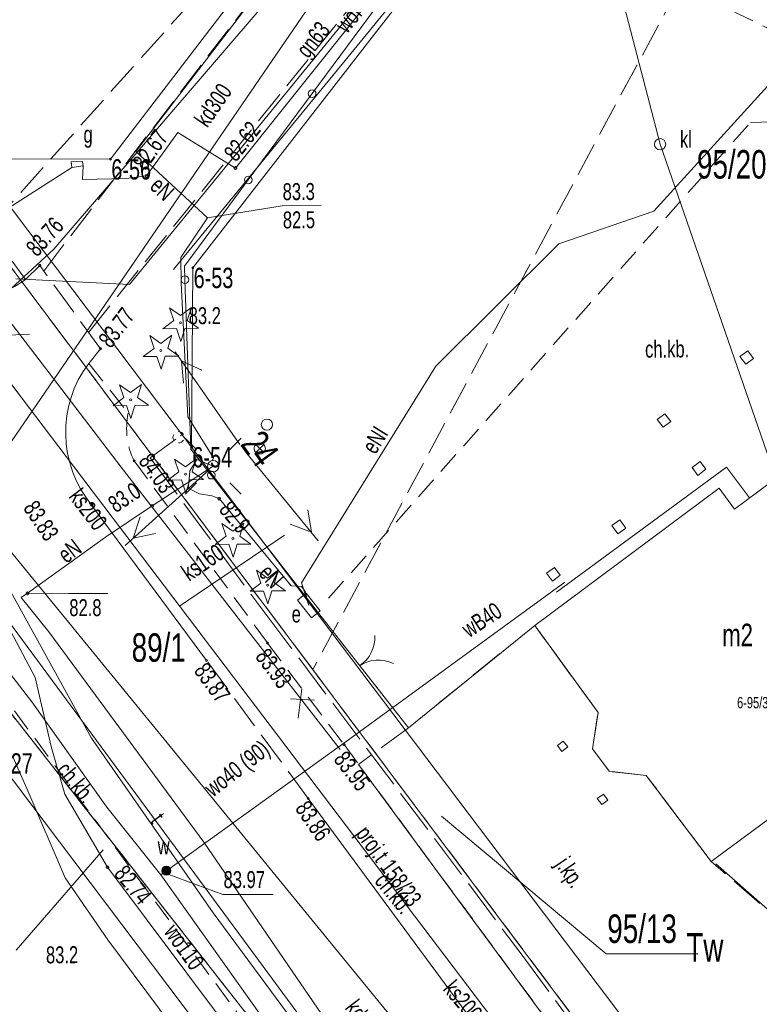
# Model space of a CAD drawing. Header units: metres. Extents: x -1013 to 1493500, y -5789517 to 1032.
# Tile 48 of 66: x -96 to -63, y 85 to 128. Entities that reach past the tile are written whole.
import ezdxf
from ezdxf.xclip import XClip

# ---------------------------------------------------------------- set-up
doc = ezdxf.new("R2010")
doc.units = ezdxf.units.M
doc.header["$MEASUREMENT"] = 0
doc.header["$XCLIPFRAME"] = 0
for name, pattern in [('2_KTCR02', [1.5, 1, -0.5]), ('2_KTJZ01', [2, 1.5, -0.5]), ('4_SUPT_P_01', [2.5, 2, -0.5]), ('4_SUPW_P_01', [2.5, 2, -0.5]), ('GUK', [2, 1.5, -0.5]), ('GUZ', [1, 0.5, -0.5])]:
    doc.linetypes.add(name, pattern=pattern)
doc.layers.add('700-L Mapa 1_100 dwg', color=7, linetype='Continuous')
doc.layers.add('711-L Wymiary opisy', color=7, linetype='Continuous')
for name, color, linetype, lineweight in [('703-L Płaszczyzny podejścia 2D3', 152, 'Continuous', 30), ('711-L Wymiary opisy1', 7, 'Continuous', 13), ('ex_02_DXF_MZ_500_4_07', 9, 'Continuous', 18), ('ex_02_DXF_MZ_500_4_Dzialki7', 9, 'Continuous', 18), ('ex_02_DXF_MZ_500_4_EADTD_T_07', 9, 'Continuous', 18), ('ex_02_DXF_MZ_500_4_EGBB_E_T_07', 9, 'Continuous', 18), ('ex_02_DXF_MZ_500_4_EGBB_L_07', 9, 'Continuous', 18), ('ex_02_DXF_MZ_500_4_EGBE_L_47', 9, 'Continuous', 18), ('ex_02_DXF_MZ_500_4_K1_BDOT_T_57', 9, 'Continuous', 18), ('ex_02_DXF_MZ_500_4_K1_EGIB_T_17', 9, 'Continuous', 18), ('ex_02_DXF_MZ_500_4_Kontury3', 9, 'Continuous', 18), ('ex_02_DXF_MZ_500_4_KTCR_E_T_17', 9, 'Continuous', 18), ('ex_02_DXF_MZ_500_4_KTCR_L_17', 9, 'Continuous', 18), ('ex_02_DXF_MZ_500_4_KTJZ_E_T_07', 9, 'Continuous', 18), ('ex_02_DXF_MZ_500_4_KTJZ_L_07', 9, 'Continuous', 18), ('ex_02_DXF_MZ_500_4_KTKR_L_07', 9, 'Continuous', 18), ('ex_02_DXF_MZ_500_4_KTOK_L_47', 9, 'Continuous', 18), ('ex_02_DXF_MZ_500_4_Numery_dzialek7', 9, 'Continuous', 18), ('ex_02_DXF_MZ_500_4_Numery_konturow3', 9, 'Continuous', 18), ('ex_02_DXF_MZ_500_4_Numery_punktow7', 9, 'Continuous', 18), ('ex_02_DXF_MZ_500_4_OBOP_T_03', 9, 'Continuous', 18), ('ex_02_DXF_MZ_500_4_Punkty7', 9, 'Continuous', 18), ('ex_02_DXF_MZ_500_4_RTPW_T_07', 9, 'Continuous', 18), ('ex_02_DXF_MZ_500_4_RTPW_T_17', 9, 'Continuous', 18), ('ex_02_DXF_MZ_500_4_SUOE_L_11', 9, 'Continuous', 18), ('ex_02_DXF_MZ_500_4_SUOW_L_05', 9, 'Continuous', 18), ('ex_02_DXF_MZ_500_4_SUPE_D_L_31', 9, 'Continuous', 18), ('ex_02_DXF_MZ_500_4_SUPE_E_T_31', 9, 'Continuous', 18), ('ex_02_DXF_MZ_500_4_SUPE_L_31', 9, 'Continuous', 18), ('ex_02_DXF_MZ_500_4_SUPE_S_T_07', 9, 'Continuous', 18), ('ex_02_DXF_MZ_500_4_SUPG_E_T_37', 9, 'Continuous', 18), ('ex_02_DXF_MZ_500_4_SUPG_L_252', 9, 'Continuous', 18), ('ex_02_DXF_MZ_500_4_SUPG_L_352', 9, 'Continuous', 18), ('ex_02_DXF_MZ_500_4_SUPK_D_L_034', 9, 'Continuous', 18), ('ex_02_DXF_MZ_500_4_SUPK_D_L_134', 9, 'Continuous', 18), ('ex_02_DXF_MZ_500_4_SUPK_E_T_034', 9, 'Continuous', 18), ('ex_02_DXF_MZ_500_4_SUPK_E_T_434', 9, 'Continuous', 18), ('ex_02_DXF_MZ_500_4_SUPK_L_034', 9, 'Continuous', 18), ('ex_02_DXF_MZ_500_4_SUPK_L_434', 9, 'Continuous', 18), ('ex_02_DXF_MZ_500_4_SUPP_E_T_630', 9, 'Continuous', 18), ('ex_02_DXF_MZ_500_4_SUPP_L_630', 9, 'Continuous', 18), ('ex_02_DXF_MZ_500_4_SUPP_L_75', 9, 'Continuous', 18), ('ex_02_DXF_MZ_500_4_SUPS_T_630', 9, 'Continuous', 18), ('ex_02_DXF_MZ_500_4_SUPT_D_L_030', 9, 'Continuous', 18), ('ex_02_DXF_MZ_500_4_SUPT_E_T_030', 9, 'Continuous', 18), ('ex_02_DXF_MZ_500_4_SUPT_L_030', 9, 'Continuous', 18), ('ex_02_DXF_MZ_500_4_SUPW_D_L_05', 9, 'Continuous', 18), ('ex_02_DXF_MZ_500_4_SUPW_E_T_05', 9, 'Continuous', 18), ('ex_02_DXF_MZ_500_4_SUPW_L_05', 9, 'Continuous', 18), ('ex_02_DXF_MZ_500_4_SUSM_D_T_07', 9, 'Continuous', 18), ('ex_02_DXF_MZ_500_4_SUSM_D_T_37', 9, 'Continuous', 18), ('ex_02_DXF_MZ_500_4_SUTE_T_01', 9, 'Continuous', 18), ('ex_02_DXF_MZ_500_4_SUTG_T_052', 9, 'Continuous', 18), ('ex_02_DXF_MZ_500_4_SUTW_T_05', 9, 'Continuous', 18), ('ex_02_DXF_MZ_500_4_SUUE_E_T_27', 9, 'Continuous', 18), ('ex_02_DXF_MZ_500_4_SUUE_T_37', 9, 'Continuous', 18), ('ex_02_DXF_MZ_500_4_SUUG_E_T_17', 9, 'Continuous', 18), ('ex_02_DXF_MZ_500_4_SUUG_L_27', 9, 'Continuous', 18), ('ex_02_DXF_MZ_500_4_SUUK_D_T_234', 9, 'Continuous', 18), ('ex_02_DXF_MZ_500_4_SUUK_E_T_17', 9, 'Continuous', 18), ('ex_02_DXF_MZ_500_4_SUUW_E_T_57', 9, 'Continuous', 18), ('ex_02_DXF_MZ_500_4_SUUW_T_77', 9, 'Continuous', 18), ('ex_02_DXF_MZ_500_4_Uzytki3', 9, 'Continuous', 18)]:
    doc.layers.add(name, color=color, linetype=linetype, lineweight=lineweight)
doc.layers.get('700-L Mapa 1_100 dwg').off()
doc.styles.add('STYL_AUTOMATYCZNY_2', font='Arial.ttf')
doc.styles.add('STYL_AUTOMATYCZNY_4', font='Arial.ttf', dxfattribs={"width": 0.7})
doc.dimstyles.new('STYL_AUTOMATYCZNY__3', dxfattribs={"dimtxt": 0.25, "dimasz": 0.183575, "dimexe": 0.18, "dimexo": 0.04, "dimgap": 0, "dimtad": 1, "dimzin": 0, "dimdsep": 46, "dimtxsty": 'STYL_AUTOMATYCZNY_2', "dimblk": 'ARROWHEAD_8', "dimblk1": 'ARROWHEAD_8', "dimblk2": 'ARROWHEAD_8', "dimcen": 0.09, "dimclrd": 7, "dimclre": 7, "dimclrt": 7, "dimazin": 0, "dimtfac": 1, "dimtdec": 4, "dimtmove": 2, "dimatfit": 3, "dimfxl": 1, "dimtolj": 1, "dimtzin": 0, "dimarcsym": 0})

# ---------------------------------------------------------------- blocks, each defined once
blk = doc.blocks.new('*D59')
at = {"layer": '711-L Wymiary opisy1', "color": 7, "linetype": 'Continuous', "lineweight": 13, "transparency": 16777216}
for p, q in [((-23.688, -3.688), (-23.815, -3.738)), ((-23.688, -3.688), (-23.638, -3.815)), ((-23.983, -4.516), (-24.05, -4.396)), ((-23.983, -4.516), (-23.864, -4.449))]:
    blk.add_line(p, q, dxfattribs=at)
blk.add_arc((-18.286, -6.082), 5.908, 156.1008, 164.6316, dxfattribs=at)
at = {"layer": '711-L Wymiary opisy1', "color": 7, "lineweight": 13, "transparency": 16777216, "insert": (-25.573, -3.532), "char_height": 0.25, "attachment_point": 7, "rotation": 336.1008, "style": 'STYL_AUTOMATYCZNY_2'}
blk.add_mtext('\\A1;{\\pql;\\fArial|b0|i0|c238|p0;\\W1.000000;8,53°/15%}', dxfattribs=at)
blk = doc.blocks.new('ARROWHEAD_8')
at = {"color": 0, "linetype": 'Continuous', "lineweight": 0}
blk.add_line((0, 0), (-1, 0), dxfattribs=at)
at = {"color": 0, "linetype": 'Continuous', "lineweight": 0, "flags": 128}
blk.add_lwpolyline([(-0.525, 0.525), (0, 0), (-0.525, -0.525)], dxfattribs=at)
blk = doc.blocks.new('*D61')
at = {"layer": '711-L Wymiary opisy1', "color": 7, "linetype": 'Continuous', "lineweight": 13, "transparency": 16777216}
for p, q in [((-9.682, 27.468), (-9.815, 27.437)), ((-9.682, 27.468), (-9.651, 27.335)), ((-10.088, 26.709), (-10.136, 26.836)), ((-10.088, 26.709), (-9.96, 26.757))]:
    blk.add_line(p, q, dxfattribs=at)
blk.add_arc((-4.796, 24.363), 5.789, 147.57, 156.1008, dxfattribs=at)
at = {"layer": '711-L Wymiary opisy1', "color": 7, "lineweight": 13, "transparency": 16777216, "insert": (-11.672, 27.587), "char_height": 0.25, "attachment_point": 7, "rotation": 336.1008, "style": 'STYL_AUTOMATYCZNY_2'}
blk.add_mtext('\\A1;{\\pql;\\fArial|b0|i0|c238|p0;\\W1.000000;8,53°/15%}', dxfattribs=at)
blk = doc.blocks.new('Rysunek_1_4', base_point=(-51.91, -72.413))
at = {"layer": 'ex_02_DXF_MZ_500_4_07', "color": 9, "linetype": 'Continuous', "lineweight": 18}
for p, q in [((-85.43, 109.169), (-85.076, 109.522)), ((-85.076, 109.169), (-85.43, 109.522))]:
    blk.add_line(p, q, dxfattribs=at)
blk.add_circle((-85.253, 109.346), 0.25, dxfattribs=at)
at = {"layer": 'ex_02_DXF_MZ_500_4_Dzialki7', "color": 9, "linetype": 'Continuous', "lineweight": 18}
for p, q in [((-91.86, 122.153), (-77.609, 140.765)), ((-88.215, 117.348), (-72.873, 137.078)), ((-64.89, 75.558), (-110.248, 135.985)), ((-88.27, 109.407), (-97.92, 122.18)), ((-97.92, 122.18), (-91.86, 122.153)), ((-88.27, 109.407), (-88.215, 117.348)), ((-64.053, 77.374), (-88.27, 109.407)), ((-102.373, 105.388), (-65.217, 58.045)), ((-97.095, 95.854), (-77.511, 69.929))]:
    blk.add_line(p, q, dxfattribs=at)
at = {"layer": 'ex_02_DXF_MZ_500_4_EGBB_L_07', "color": 9, "linetype": 'Continuous', "lineweight": 18}
for p, q in [((-60.42, 109.493), (-64.23, 106.663)), ((-64.91, 107.583), (-73.07, 101.503)), ((-64.23, 106.663), (-64.91, 107.583)), ((-73.07, 101.503), (-70.27, 97.653)), ((-70.27, 97.653), (-70.51, 96.043)), ((-65.26, 91.063), (-57.08, 97.093)), ((-70.51, 96.043), (-69.77, 95.053)), ((-69.77, 95.053), (-68.13, 94.873)), ((-68.13, 94.873), (-65.26, 91.063))]:
    blk.add_line(p, q, dxfattribs=at)
at = {"layer": 'ex_02_DXF_MZ_500_4_EGBE_L_47', "color": 9, "linetype": 'Continuous', "lineweight": 18}
for p, q in [((-63.99, 113.413), (-63.64, 113.673)), ((-63.72, 113.073), (-63.99, 113.413)), ((-63.64, 113.673), (-63.38, 113.333)), ((-63.38, 113.333), (-63.72, 113.073)), ((-67.31, 110.883), (-67.65, 110.623)), ((-67.05, 110.543), (-67.31, 110.883)), ((-67.65, 110.623), (-67.39, 110.283)), ((-67.39, 110.283), (-67.05, 110.543)), ((-65.74, 108.773), (-66.1, 108.503)), ((-65.49, 108.423), (-65.74, 108.773)), ((-66.1, 108.503), (-65.85, 108.153)), ((-65.85, 108.153), (-65.49, 108.423)), ((-69.3, 106.183), (-69.65, 105.933)), ((-69.65, 105.933), (-69.39, 105.573)), ((-69.04, 105.823), (-69.3, 106.183)), ((-69.39, 105.573), (-69.04, 105.823)), ((-72.2, 104.073), (-72.55, 103.823)), ((-72.55, 103.823), (-72.29, 103.473)), ((-71.94, 103.733), (-72.2, 104.073)), ((-72.29, 103.473), (-71.94, 103.733)), ((-71.81, 96.393), (-72.07, 96.193)), ((-71.61, 96.133), (-71.81, 96.393)), ((-72.07, 96.193), (-71.87, 95.933)), ((-71.87, 95.933), (-71.61, 96.133)), ((-70.03, 94.043), (-70.3, 93.843)), ((-70.3, 93.843), (-70.1, 93.583)), ((-70.1, 93.583), (-69.83, 93.773)), ((-69.83, 93.773), (-70.03, 94.043))]:
    blk.add_line(p, q, dxfattribs=at)
at = {"layer": 'ex_02_DXF_MZ_500_4_K1_BDOT_T_57', "color": 9, "linetype": 'Continuous', "lineweight": 18}
for centre, start, end in [((-81.655, 100.981), 303.4821, 3.4826), ((-80, 98.479), 63.4826, 123.483)]:
    blk.add_arc(centre, 1.5, start, end, dxfattribs=at)
at = {"layer": 'ex_02_DXF_MZ_500_4_Kontury3', "color": 9, "linetype": 'GUK', "lineweight": 18}
for p, q in [((-82.841, 135.208), (-97.427, 118.904)), ((-66.652, 129.851), (-82.9, 99.554)), ((-59.818, 126.529), (-66.652, 129.851)), ((-82.9, 99.554), (-97.427, 118.904)), ((-65.217, 58.045), (-99.497, 101.727)), ((-82.9, 99.554), (-64.89, 75.558))]:
    blk.add_line(p, q, dxfattribs=at)
at = {"layer": 'ex_02_DXF_MZ_500_4_KTCR_L_17', "color": 9, "linetype": '2_KTCR02', "lineweight": 18}
for p, q in [((-63.519, 123.783), (-54.519, 123.966)), ((-82.202, 102.719), (-63.519, 123.783)), ((-95.63, 116.833), (-97.2, 118.993)), ((-92.83, 113.113), (-91.08, 110.903)), ((-90.82, 108.803), (-84.91, 100.733)), ((-75.92, 70.373), (-103.19, 107.313)), ((-84.91, 100.733), (-81.52, 96.233)), ((-81.52, 96.233), (-80.875, 95.359)), ((-80.875, 95.359), (-66.855, 76.34))]:
    blk.add_line(p, q, dxfattribs=at)
blk.add_arc((-87.887, 110.232), 3.263, 168.1367, 205.979, dxfattribs=at)
at = {"layer": 'ex_02_DXF_MZ_500_4_KTJZ_L_07', "color": 9, "linetype": '2_KTJZ01', "lineweight": 18}
for p, q in [((-78.13, 139.023), (-94.818, 117.203)), ((-75.59, 135.923), (-92.837, 114.487)), ((-92.31, 113.763), (-95, 117.453)), ((-73.07, 101.503), (-78.671, 96.984)), ((-70.27, 97.653), (-73.07, 101.503)), ((-83.11, 93.853), (-87.61, 99.963)), ((-70.51, 96.043), (-70.27, 97.653)), ((-78.671, 96.984), (-80.875, 95.359)), ((-69.77, 95.053), (-70.51, 96.043)), ((-68.13, 94.873), (-69.77, 95.053)), ((-65.26, 91.063), (-68.13, 94.873)), ((-60.077, 86.593), (-65.26, 91.063))]:
    blk.add_line(p, q, dxfattribs=at)
at = {"layer": 'ex_02_DXF_MZ_500_4_KTJZ_L_07', "color": 9, "linetype": 'Continuous', "lineweight": 18}
blk.add_line((-80.875, 95.359), (-66.855, 76.34), dxfattribs=at)
at = {"layer": 'ex_02_DXF_MZ_500_4_KTKR_L_07', "color": 9, "linetype": 'Continuous', "lineweight": 18}
for p, q in [((-95, 117.453), (-95.63, 116.833)), ((-92.83, 113.113), (-92.31, 113.763)), ((-100.86, 107.753), (-74.1, 71.533)), ((-87.61, 99.963), (-92.7, 106.843)), ((-67.85, 73.183), (-83.11, 93.853))]:
    blk.add_line(p, q, dxfattribs=at)
for centre, radius, start, end in [((-97.796, 119.586), 3.503, 216.287, 308.1929), ((-88.77, 110.061), 5.079, 143.0666, 219.309)]:
    blk.add_arc(centre, radius, start, end, dxfattribs=at)
at = {"layer": 'ex_02_DXF_MZ_500_4_KTOK_L_47', "color": 9, "linetype": 'Continuous', "lineweight": 18}
for p, q in [((-78.47, 131.083), (-82.932, 125.055)), ((-82.932, 125.055), (-85.761, 121.234)), ((-85.761, 121.234), (-88.59, 117.413)), ((-88.568, 116.818), (-88.59, 117.413)), ((-88.3, 109.323), (-88.568, 116.818)), ((-87.401, 108.166), (-88.3, 109.323)), ((-82.8, 102.243), (-87.401, 108.166)), ((-82.8, 102.243), (-78.671, 96.984)), ((-78.671, 96.984), (-73.07, 101.503)), ((-60.077, 86.593), (-65.058, 90.959))]:
    blk.add_line(p, q, dxfattribs=at)
for centre in [(-82.932, 125.055), (-85.761, 121.234), (-88.568, 116.818), (-87.401, 108.166)]:
    blk.add_circle(centre, 0.17, dxfattribs=at)
at = {"layer": 'ex_02_DXF_MZ_500_4_Numery_dzialek7', "color": 9, "linetype": 'Continuous', "lineweight": 18}
for p, q in [((-77.195, 93.071), (-69.91, 86.967)), ((-92.193, 91.577), (-96.043, 87.132)), ((-69.91, 86.967), (-65.852, 86.967))]:
    blk.add_line(p, q, dxfattribs=at)
at = {"layer": 'ex_02_DXF_MZ_500_4_OBOP_T_03', "color": 9, "linetype": 'Continuous', "lineweight": 18}
for p, q in [((-89.061, 115.007), (-89.253, 115.575)), ((-89.253, 115.575), (-88.764, 115.228)), ((-88.764, 115.228), (-88.283, 115.587)), ((-88.283, 115.587), (-88.461, 115.014)), ((-89.542, 114.648), (-89.061, 115.007)), ((-88.942, 114.655), (-89.542, 114.648)), ((-88.749, 114.087), (-88.942, 114.655)), ((-88.571, 114.66), (-88.749, 114.087)), ((-87.971, 114.667), (-88.571, 114.66)), ((-88.461, 115.014), (-87.971, 114.667)), ((-89.931, 113.777), (-90.123, 114.345)), ((-90.123, 114.345), (-89.634, 113.998)), ((-89.634, 113.998), (-89.153, 114.357)), ((-89.153, 114.357), (-89.331, 113.784)), ((-90.412, 113.418), (-89.931, 113.777)), ((-89.331, 113.784), (-88.841, 113.437)), ((-89.812, 113.425), (-90.412, 113.418)), ((-89.619, 112.857), (-89.812, 113.425)), ((-89.441, 113.43), (-89.619, 112.857)), ((-88.841, 113.437), (-89.441, 113.43)), ((-91.271, 111.597), (-91.463, 112.165)), ((-91.463, 112.165), (-90.974, 111.818)), ((-90.974, 111.818), (-90.493, 112.177)), ((-90.493, 112.177), (-90.671, 111.604)), ((-90.671, 111.604), (-90.181, 111.257)), ((-91.752, 111.238), (-91.271, 111.597)), ((-91.152, 111.245), (-91.752, 111.238)), ((-90.959, 110.677), (-91.152, 111.245)), ((-90.781, 111.25), (-90.959, 110.677)), ((-90.181, 111.257), (-90.781, 111.25)), ((-88.841, 108.307), (-89.033, 108.875)), ((-89.033, 108.875), (-88.544, 108.528)), ((-88.544, 108.528), (-88.063, 108.887)), ((-88.063, 108.887), (-88.241, 108.314)), ((-89.322, 107.948), (-88.841, 108.307)), ((-88.241, 108.314), (-87.751, 107.967)), ((-88.722, 107.955), (-89.322, 107.948)), ((-88.529, 107.387), (-88.722, 107.955)), ((-88.351, 107.96), (-88.529, 107.387)), ((-87.751, 107.967), (-88.351, 107.96)), ((-86.741, 105.457), (-86.933, 106.025)), ((-86.933, 106.025), (-86.444, 105.678)), ((-86.444, 105.678), (-85.963, 106.037)), ((-85.963, 106.037), (-86.141, 105.464)), ((-87.222, 105.098), (-86.741, 105.457)), ((-86.622, 105.105), (-87.222, 105.098)), ((-86.429, 104.537), (-86.622, 105.105)), ((-86.251, 105.11), (-86.429, 104.537)), ((-85.651, 105.117), (-86.251, 105.11)), ((-86.141, 105.464), (-85.651, 105.117)), ((-85.201, 103.387), (-85.393, 103.955)), ((-85.393, 103.955), (-84.904, 103.608)), ((-84.904, 103.608), (-84.423, 103.967)), ((-84.423, 103.967), (-84.601, 103.394)), ((-85.682, 103.028), (-85.201, 103.387)), ((-84.601, 103.394), (-84.111, 103.047)), ((-85.082, 103.035), (-85.682, 103.028)), ((-84.889, 102.467), (-85.082, 103.035)), ((-84.711, 103.04), (-84.889, 102.467)), ((-84.111, 103.047), (-84.711, 103.04))]:
    blk.add_line(p, q, dxfattribs=at)
for centre in [(-88.76, 114.913), (-89.63, 113.683), (-90.97, 111.503), (-88.54, 108.213), (-86.44, 105.363), (-84.9, 103.293)]:
    blk.add_circle(centre, 0.045, dxfattribs=at)
at = {"layer": 'ex_02_DXF_MZ_500_4_Punkty7', "color": 9, "linetype": 'Continuous', "lineweight": 18}
for centre in [(-91.86, 122.153), (-88.215, 117.348), (-88.27, 109.407)]:
    blk.add_circle(centre, 0.045, dxfattribs=at)
at = {"layer": 'ex_02_DXF_MZ_500_4_RTPW_T_17', "color": 9, "linetype": 'Continuous', "lineweight": 18}
for centre in [(-95, 117.453), (-92.31, 113.763), (-90.82, 108.803), (-92.7, 106.843), (-84.91, 100.733), (-87.61, 99.963), (-81.52, 96.233), (-83.11, 93.853)]:
    blk.add_circle(centre, 0.045, dxfattribs=at)
at = {"layer": 'ex_02_DXF_MZ_500_4_SUOE_L_11', "color": 9, "linetype": 'Continuous', "lineweight": 18}
for p, q in [((-87.571, 119.553), (-90.742, 122.501)), ((-92.08, 105.413), (-90.02, 106.803)), ((-95.54, 102.933), (-92.08, 105.413))]:
    blk.add_line(p, q, dxfattribs=at)
at = {"layer": 'ex_02_DXF_MZ_500_4_SUOW_L_05', "color": 9, "linetype": 'Continuous', "lineweight": 18}
blk.add_line((-81.32, 96.453), (-89.39, 90.653), dxfattribs=at)
at = {"layer": 'ex_02_DXF_MZ_500_4_SUPE_D_L_31', "color": 9, "linetype": 'Continuous', "lineweight": 18}
for p, q in [((-88.036, 108.859), (-88.352, 108.356)), ((-87.314, 108.564), (-88.036, 108.859)), ((-88.352, 108.356), (-88.38, 107.986)), ((-88.38, 107.986), (-88.427, 107.586)), ((-88.427, 107.586), (-87.925, 107.339)), ((-87.925, 107.339), (-87.374, 107.243)), ((-87.374, 107.243), (-87.053, 107.126)), ((-87.053, 107.126), (-83.856, 103.258)), ((-83.856, 103.258), (-83.406, 103.231)), ((-83.406, 103.231), (-83.234, 103.012)), ((-83.234, 103.012), (-83.08, 102.393))]:
    blk.add_line(p, q, dxfattribs=at)
at = {"layer": 'ex_02_DXF_MZ_500_4_SUPE_L_31', "color": 9, "linetype": 'Continuous', "lineweight": 18}
for p, q in [((-67.79, 119.853), (-49.01, 140.543)), ((-90.742, 122.501), (-77.066, 140.299)), ((-87.571, 119.553), (-90.742, 122.501)), ((-88.749, 117.795), (-87.571, 119.553)), ((-72.01, 118.413), (-67.79, 119.853)), ((-77.45, 112.993), (-72.01, 118.413)), ((-88.741, 116.675), (-88.749, 117.795)), ((-88.439, 110.746), (-88.741, 116.675)), ((-83.4, 103.403), (-77.45, 112.993)), ((-87.306, 108.934), (-88.439, 110.746)), ((-90.02, 106.803), (-87.314, 108.564)), ((-87.355, 108.794), (-87.306, 108.934)), ((-92.08, 105.413), (-90.02, 106.803)), ((-95.54, 102.933), (-92.08, 105.413)), ((-83.08, 102.393), (-83.4, 103.403)), ((-95.82, 102.753), (-95.54, 102.933)), ((-94.59, 101.223), (-95.82, 102.753)), ((-87.73, 91.923), (-94.59, 101.223)), ((-80.1, 80.783), (-87.73, 91.923))]:
    blk.add_line(p, q, dxfattribs=at)
at = {"layer": 'ex_02_DXF_MZ_500_4_SUPE_S_T_07', "color": 9, "linetype": 'Continuous', "lineweight": 18}
for p, q in [((-86.132, 109.528), (-88.998, 113.625)), ((-88.634, 112.232), (-88.721, 113.229)), ((-88.721, 113.229), (-87.815, 112.806)), ((-85.83, 109.13), (-82.659, 105.264)), ((-87.499, 108.396), (-91.213, 105.048)), ((-83.129, 106.625), (-82.966, 105.638)), ((-90.853, 105.372), (-90.545, 106.324)), ((-82.966, 105.638), (-83.902, 105.991)), ((-89.875, 105.581), (-90.853, 105.372))]:
    blk.add_line(p, q, dxfattribs=at)
at = {"layer": 'ex_02_DXF_MZ_500_4_SUPG_L_252', "color": 9, "linetype": 'Continuous', "lineweight": 18}
for p, q in [((-96.57, 119.873), (-93.58, 121.793)), ((-95.2, 99.213), (-96.71, 102.053)), ((-94.49, 96.153), (-95.2, 99.213)), ((-93.89, 94.043), (-94.49, 96.153)), ((-92, 90.813), (-93.89, 94.043)), ((-82.83, 78.573), (-92, 90.813))]:
    blk.add_line(p, q, dxfattribs=at)
at = {"layer": 'ex_02_DXF_MZ_500_4_SUPG_L_352', "color": 9, "linetype": 'Continuous', "lineweight": 18}
for p, q in [((-86.33, 121.763), (-73.8, 137.393)), ((-90.27, 121.413), (-88.88, 123.343)), ((-88.88, 123.343), (-86.33, 121.763)), ((-93.08, 121.853), (-93.11, 121.253)), ((-93.11, 121.253), (-91.15, 121.293)), ((-91.15, 121.293), (-90.27, 121.413))]:
    blk.add_line(p, q, dxfattribs=at)
at = {"layer": 'ex_02_DXF_MZ_500_4_SUPK_D_L_034', "color": 9, "linetype": 'Continuous', "lineweight": 18}
blk.add_line((-99.083, 105.531), (-80.394, 132.825), dxfattribs=at)
at = {"layer": 'ex_02_DXF_MZ_500_4_SUPK_D_L_134', "color": 9, "linetype": 'Continuous', "lineweight": 18}
for p, q in [((-69.918, 132.088), (-67.522, 122.814)), ((-67.522, 122.814), (-62.387, 108.032))]:
    blk.add_line(p, q, dxfattribs=at)
at = {"layer": 'ex_02_DXF_MZ_500_4_SUPK_L_034', "color": 9, "linetype": 'Continuous', "lineweight": 18}
blk.add_line((-101.47, 111.113), (-60.75, 61.356), dxfattribs=at)
at = {"layer": 'ex_02_DXF_MZ_500_4_SUPK_L_434', "color": 9, "linetype": 'Continuous', "lineweight": 18}
for p, q in [((-81.55, 133.093), (-94.38, 118.173)), ((-98.16, 114.693), (-94.38, 118.173)), ((-65.54, 71.713), (-98.16, 114.693)), ((-84.98, 104.953), (-84.152, 105.514)), ((-88.02, 102.893), (-84.98, 104.953)), ((-88.802, 102.363), (-88.02, 102.893))]:
    blk.add_line(p, q, dxfattribs=at)
at = {"layer": 'ex_02_DXF_MZ_500_4_SUPP_L_630', "color": 9, "linetype": '4_SUPT_P_01', "lineweight": 18}
for p, q in [((-88.763, 109.91), (-88.692, 109.962)), ((-88.97, 109.763), (-90.106, 108.925)), ((-90.106, 108.925), (-85.027, 102.069)), ((-85.027, 102.069), (-73.633, 86.92)), ((-73.633, 86.92), (-67.496, 78.566))]:
    blk.add_line(p, q, dxfattribs=at)
at = {"layer": 'ex_02_DXF_MZ_500_4_SUPP_L_75', "color": 9, "linetype": '4_SUPW_P_01', "lineweight": 18}
for p, q in [((-96.368, 114.362), (-95.453, 114.404)), ((-83.39, 98.711), (-83.55, 97.413)), ((-83.894, 98.256), (-82.823, 98.207))]:
    blk.add_line(p, q, dxfattribs=at)
at = {"layer": 'ex_02_DXF_MZ_500_4_SUPS_T_630', "color": 9, "linetype": 'Continuous', "lineweight": 18}
for start, end in [(149.4064, 210.4809), (30.0857, 90.1805), (269.3333, 330.3412)]:
    blk.add_arc((-88.85, 109.843), 0.25, start, end, dxfattribs=at)
at = {"layer": 'ex_02_DXF_MZ_500_4_SUPT_D_L_030', "color": 9, "linetype": 'Continuous', "lineweight": 18}
for p, q in [((-95.564, 94.294), (-96.184, 95.69)), ((-93.876, 90.336), (-95.564, 94.294)), ((-91.977, 87.599), (-93.876, 90.336)), ((-81.093, 72.964), (-91.977, 87.599))]:
    blk.add_line(p, q, dxfattribs=at)
at = {"layer": 'ex_02_DXF_MZ_500_4_SUPT_L_030', "color": 9, "linetype": 'Continuous', "lineweight": 18}
for p, q in [((-96.954, 104.216), (-92.699, 96.515)), ((-92.699, 96.515), (-87.315, 88.782)), ((-87.315, 88.782), (-75.542, 72.883))]:
    blk.add_line(p, q, dxfattribs=at)
at = {"layer": 'ex_02_DXF_MZ_500_4_SUPW_D_L_05', "color": 9, "linetype": 'Continuous', "lineweight": 18}
for p, q in [((-100.024, 119.805), (-91.394, 108.515)), ((-91.394, 108.515), (-85.651, 101.105)), ((-72.103, 102.98), (-64.581, 108.514)), ((-64.581, 108.514), (-63.566, 107.156)), ((-81.32, 96.453), (-71.738, 103.421)), ((-95.351, 98.126), (-98.227, 101.836)), ((-85.651, 101.105), (-81.685, 96.012)), ((-92.028, 93.459), (-95.351, 98.126)), ((-89.631, 90.474), (-92.028, 93.459)), ((-89.39, 90.653), (-89.631, 90.474)), ((-85.112, 84.117), (-89.631, 90.474))]:
    blk.add_line(p, q, dxfattribs=at)
at = {"layer": 'ex_02_DXF_MZ_500_4_SUPW_L_05', "color": 9, "linetype": 'Continuous', "lineweight": 18}
for p, q in [((-73.57, 137.973), (-91.02, 116.613)), ((-74.74, 134.803), (-81.33, 126.683)), ((-81.33, 126.683), (-89.07, 117.263)), ((-91.02, 116.613), (-96.06, 116.853)), ((-81.32, 96.453), (-89.39, 90.653))]:
    blk.add_line(p, q, dxfattribs=at)
at = {"layer": 'ex_02_DXF_MZ_500_4_SUSM_D_T_07', "color": 9, "linetype": 'Continuous', "lineweight": 18}
for p, q in [((-88.056, 109.306), (-88.551, 109.801)), ((-86.571, 109.306), (-86.076, 109.801)), ((-88.056, 107.821), (-88.551, 107.326)), ((-86.571, 107.821), (-86.076, 107.326))]:
    blk.add_line(p, q, dxfattribs=at)
at = {"layer": 'ex_02_DXF_MZ_500_4_SUSM_D_T_37', "color": 9, "linetype": 'Continuous', "lineweight": 18}
for centre in [(-84.936, 110.401), (-87.314, 108.564)]:
    blk.add_circle(centre, 0.25, dxfattribs=at)
at = {"layer": 'ex_02_DXF_MZ_500_4_SUTE_T_01', "color": 9, "linetype": 'Continuous', "lineweight": 18}
for p, q in [((-87.571, 119.553), (-84.265, 120.09)), ((-84.265, 120.09), (-82.528, 120.102)), ((-95.54, 102.933), (-93.718, 102.924)), ((-93.718, 102.924), (-91.981, 102.924))]:
    blk.add_line(p, q, dxfattribs=at)
for centre in [(-90.02, 106.803), (-87.053, 107.126), (-95.54, 102.933)]:
    blk.add_circle(centre, 0.0625, dxfattribs=at)
at = {"layer": 'ex_02_DXF_MZ_500_4_SUTG_T_052', "color": 9, "linetype": 'Continuous', "lineweight": 18}
for centre in [(-86.33, 121.763), (-90.27, 121.413), (-92, 90.813)]:
    blk.add_circle(centre, 0.0625, dxfattribs=at)
at = {"layer": 'ex_02_DXF_MZ_500_4_SUTW_T_05', "color": 9, "linetype": 'Continuous', "lineweight": 18}
for p, q in [((-89.273, 90.49), (-86.885, 89.594)), ((-86.885, 89.594), (-84.66, 89.594))]:
    blk.add_line(p, q, dxfattribs=at)
at = {"layer": 'ex_02_DXF_MZ_500_4_SUUE_T_37', "color": 9, "linetype": 'Continuous', "lineweight": 18}
for p, q in [((-83.198, 102.939), (-83.588, 102.627)), ((-82.572, 102.159), (-83.198, 102.939)), ((-83.588, 102.627), (-82.962, 101.847)), ((-82.962, 101.847), (-82.572, 102.159))]:
    blk.add_line(p, q, dxfattribs=at)
at = {"layer": 'ex_02_DXF_MZ_500_4_SUUG_L_27', "color": 9, "linetype": 'Continuous', "lineweight": 18}
for p, q in [((-93.6, 122.033), (-93.11, 122.053)), ((-93.58, 121.793), (-93.6, 122.033)), ((-93.08, 121.853), (-93.58, 121.793)), ((-93.11, 122.053), (-93.08, 121.853))]:
    blk.add_line(p, q, dxfattribs=at)
at = {"layer": 'ex_02_DXF_MZ_500_4_SUUK_D_T_234', "color": 9, "linetype": 'Continuous', "lineweight": 18}
blk.add_circle((-67.522, 122.814), 0.25, dxfattribs=at)
at = {"layer": 'ex_02_DXF_MZ_500_4_SUUW_T_77', "color": 9, "linetype": 'Continuous', "lineweight": 18}
for radius in [0.2, 0.175, 0.15, 0.125, 0.1, 0.075, 0.05, 0.025, 0.00715]:
    blk.add_circle((-89.39, 90.653), radius, dxfattribs=at)
at = {"layer": 'ex_02_DXF_MZ_500_4_Uzytki3', "color": 9, "linetype": 'GUZ', "lineweight": 18}
for p, q in [((-82.9, 99.554), (-110.248, 135.985)), ((-66.652, 129.851), (-82.9, 99.554)), ((-59.818, 126.529), (-66.652, 129.851)), ((-65.217, 58.045), (-99.497, 101.727)), ((-82.9, 99.554), (-64.89, 75.558))]:
    blk.add_line(p, q, dxfattribs=at)
at = {"layer": 'ex_02_DXF_MZ_500_4_EADTD_T_07', "color": 9, "linetype": 'Continuous', "lineweight": 18, "insert": (-86.146, 109.523), "char_height": 1.25, "attachment_point": 7, "rotation": 305.9426, "style": 'STYL_AUTOMATYCZNY_4'}
blk.add_mtext('\\A1;{\\pql;\\fArial|b0|i0|c238|p0;\\W0.700000;24}', dxfattribs=at)
at = {"layer": 'ex_02_DXF_MZ_500_4_EGBB_E_T_07', "color": 9, "linetype": 'Continuous', "lineweight": 18, "insert": (-64.765, 101.09), "char_height": 1, "attachment_point": 4, "style": 'STYL_AUTOMATYCZNY_4'}
blk.add_mtext('\\A1;{\\pql;\\fArial|b0|i0|c238|p0;\\W0.700000;m2}', dxfattribs=at)
at = {"layer": 'ex_02_DXF_MZ_500_4_K1_EGIB_T_17', "color": 9, "linetype": 'Continuous', "lineweight": 18, "insert": (-64.109, 98.046), "char_height": 0.5, "attachment_point": 4, "style": 'STYL_AUTOMATYCZNY_4'}
blk.add_mtext('\\A1;{\\pql;\\fArial|b0|i0|c238|p0;\\W0.700000;6-95/3;1}', dxfattribs=at)
at = {"layer": 'ex_02_DXF_MZ_500_4_KTCR_E_T_17', "color": 9, "linetype": 'Continuous', "lineweight": 18, "char_height": 0.75, "attachment_point": 4, "style": 'STYL_AUTOMATYCZNY_4'}
for insert, rotation in [((-68.185, 113.736), 0.405), ((-94.014, 95.308), 309.474), ((-79.92, 90.409), 309.474)]:
    blk.add_mtext('\\A1;{\\pql;\\fArial|b0|i0|c238|p0;\\W0.700000;ch.kb.}', dxfattribs=dict(at, insert=insert, rotation=rotation))
at = {"layer": 'ex_02_DXF_MZ_500_4_KTJZ_E_T_07', "color": 9, "linetype": 'Continuous', "lineweight": 18, "insert": (-71.966, 91.075), "char_height": 0.75, "attachment_point": 4, "rotation": 304.1952, "style": 'STYL_AUTOMATYCZNY_4'}
blk.add_mtext('\\A1;{\\pql;\\fArial|b0|i0|c238|p0;\\W0.700000;j.kp.}', dxfattribs=at)
at = {"layer": 'ex_02_DXF_MZ_500_4_Numery_dzialek7', "color": 9, "linetype": 'Continuous', "lineweight": 18, "char_height": 1.26, "style": 'STYL_AUTOMATYCZNY_4'}
for s, insert, attachment_point in [('\\A1;{\\pql;\\fArial|b0|i0|c238|p0;\\W0.700000;95/20}', (-65.884, 121.917), 4), ('\\A1;{\\pql;\\fArial|b0|i0|c238|p0;\\W0.700000;89/1}', (-90.927, 101.164), 1), ('\\A1;{\\pql;\\fArial|b0|i0|c238|p0;\\W0.700000;95/13}', (-69.859, 87.437), 7)]:
    blk.add_mtext(s, dxfattribs=dict(at, insert=insert, attachment_point=attachment_point))
at = {"layer": 'ex_02_DXF_MZ_500_4_Numery_konturow3', "color": 9, "linetype": 'Continuous', "lineweight": 18, "insert": (-66.357, 87.891), "char_height": 1.26, "attachment_point": 1, "style": 'STYL_AUTOMATYCZNY_4'}
blk.add_mtext('\\A1;{\\pql;\\fArial|b0|i0|c238|p0;\\W0.700000;Tw}', dxfattribs=at)
at = {"layer": 'ex_02_DXF_MZ_500_4_Numery_punktow7', "color": 9, "linetype": 'Continuous', "lineweight": 18, "char_height": 0.9, "attachment_point": 1, "style": 'STYL_AUTOMATYCZNY_4'}
for s, insert in [('\\A1;{\\pql;\\fArial|b0|i0|c238|p0;\\W0.700000;6-56}', (-91.827, 122.153)), ('\\A1;{\\pql;\\fArial|b0|i0|c238|p0;\\W0.700000;6-53}', (-88.183, 117.348)), ('\\A1;{\\pql;\\fArial|b0|i0|c238|p0;\\W0.700000;6-54}', (-88.237, 109.407)), ('\\A1;{\\pql;\\fArial|b0|i0|c238|p0;\\W0.700000;6-27}', (-97.066, 95.854))]:
    blk.add_mtext(s, dxfattribs=dict(at, insert=insert))
at = {"layer": 'ex_02_DXF_MZ_500_4_RTPW_T_07', "color": 9, "linetype": 'Continuous', "lineweight": 18, "char_height": 0.75, "attachment_point": 1, "rotation": 0.4031, "style": 'STYL_AUTOMATYCZNY_4'}
for insert in [(-88.403, 115.597), (-94.725, 87.3)]:
    blk.add_mtext('\\A1;{\\pql;\\fArial|b0|i0|c238|p0;\\W0.700000;83.2}', dxfattribs=dict(at, insert=insert))
at = {"layer": 'ex_02_DXF_MZ_500_4_RTPW_T_17', "color": 9, "linetype": 'Continuous', "lineweight": 18, "char_height": 0.75, "style": 'STYL_AUTOMATYCZNY_4'}
for s, insert, attachment_point, rotation in [('\\A1;{\\pql;\\fArial|b0|i0|c238|p0;\\W0.700000;83.76}', (-95.106, 117.788), 7, 47.934), ('\\A1;{\\pql;\\fArial|b0|i0|c238|p0;\\W0.700000;83.77}', (-92.146, 113.964), 4, 52.902), ('\\A1;{\\pql;\\fArial|b0|i0|c238|p0;\\W0.700000;84.03}', (-90.662, 108.774), 7, 305.6813), ('\\A1;{\\pql;\\fArial|b0|i0|c238|p0;\\W0.700000;83.83}', (-95.133, 107.122), 1, 303.8305), ('\\A1;{\\pql;\\fArial|b0|i0|c238|p0;\\W0.700000;83.93}', (-84.88, 100.57), 1, 306.7475), ('\\A1;{\\pql;\\fArial|b0|i0|c238|p0;\\W0.700000;83.87}', (-87.592, 99.939), 1, 306.1936), ('\\A1;{\\pql;\\fArial|b0|i0|c238|p0;\\W0.700000;83.95}', (-81.416, 96.024), 1, 307.3039), ('\\A1;{\\pql;\\fArial|b0|i0|c238|p0;\\W0.700000;83.86}', (-83.093, 93.828), 1, 304.3411)]:
    blk.add_mtext(s, dxfattribs=dict(at, insert=insert, attachment_point=attachment_point, rotation=rotation))
at = {"layer": 'ex_02_DXF_MZ_500_4_SUPE_E_T_31', "color": 9, "linetype": 'Continuous', "lineweight": 18, "char_height": 0.75, "attachment_point": 4, "style": 'STYL_AUTOMATYCZNY_4'}
for s, insert, rotation in [('\\A1;{\\pql;\\fArial|b0|i0|c238|p0;\\W0.700000;eN}', (-89.916, 121.161), 317.0873), ('\\A1;{\\pql;\\fArial|b0|i0|c238|p0;\\W0.700000;eNI}', (-80.448, 109.238), 58.183), ('\\A1;{\\pql;\\fArial|b0|i0|c238|p0;\\W0.700000;eN}', (-94.045, 104.524), 37.089)]:
    blk.add_mtext(s, dxfattribs=dict(at, insert=insert, rotation=rotation))
at = {"layer": 'ex_02_DXF_MZ_500_4_SUPG_E_T_37', "color": 9, "linetype": 'Continuous', "lineweight": 18, "insert": (-83.315, 126.743), "char_height": 0.75, "attachment_point": 4, "rotation": 51.336, "style": 'STYL_AUTOMATYCZNY_4'}
blk.add_mtext('\\A1;{\\pql;\\fArial|b0|i0|c238|p0;\\W0.700000;gn63}', dxfattribs=at)
at = {"layer": 'ex_02_DXF_MZ_500_4_SUPK_E_T_034', "color": 9, "linetype": 'Continuous', "lineweight": 18, "char_height": 0.75, "attachment_point": 4, "style": 'STYL_AUTOMATYCZNY_4'}
for s, insert, rotation in [('\\A1;{\\pql;\\fArial|b0|i0|c238|p0;\\W0.700000;kd300}', (-87.877, 123.72), 55.602), ('\\A1;{\\pql;\\fArial|b0|i0|c238|p0;\\W0.700000;kd160}', (-81.216, 84.79), 307.206)]:
    blk.add_mtext(s, dxfattribs=dict(at, insert=insert, rotation=rotation))
at = {"layer": 'ex_02_DXF_MZ_500_4_SUPK_E_T_434', "color": 9, "linetype": 'Continuous', "lineweight": 18, "char_height": 0.75, "style": 'STYL_AUTOMATYCZNY_4'}
for s, insert, attachment_point, rotation in [('\\A1;{\\pql;\\fArial|b0|i0|c238|p0;\\W0.700000;ks200}', (-93.751, 107.199), 7, 307.197), ('\\A1;{\\pql;\\fArial|b0|i0|c238|p0;\\W0.700000;ks160}', (-88.589, 103.747), 4, 34.1228), ('\\A1;{\\pql;\\fArial|b0|i0|c238|p0;\\W0.700000;ks200}', (-77.18, 85.383), 7, 310.4261)]:
    blk.add_mtext(s, dxfattribs=dict(at, insert=insert, attachment_point=attachment_point, rotation=rotation))
at = {"layer": 'ex_02_DXF_MZ_500_4_SUPP_E_T_630', "color": 9, "linetype": 'Continuous', "lineweight": 18, "insert": (-80.825, 92.441), "char_height": 0.75, "attachment_point": 4, "rotation": 306.0131, "style": 'STYL_AUTOMATYCZNY_4'}
blk.add_mtext('\\A1;{\\pql;\\fArial|b0|i0|c238|p0;\\W0.700000;proj.t 158/23}', dxfattribs=at)
at = {"layer": 'ex_02_DXF_MZ_500_4_SUPT_E_T_030', "color": 9, "linetype": 'Continuous', "lineweight": 18, "insert": (-90.139, 92.837), "char_height": 0.75, "attachment_point": 7, "rotation": 306.5009, "style": 'STYL_AUTOMATYCZNY_4'}
blk.add_mtext('\\A1;{\\pql;\\fArial|b0|i0|c238|p0;\\W0.700000;t}', dxfattribs=at)
at = {"layer": 'ex_02_DXF_MZ_500_4_SUPW_E_T_05', "color": 9, "linetype": 'Continuous', "lineweight": 18, "char_height": 0.75, "attachment_point": 4, "style": 'STYL_AUTOMATYCZNY_4'}
for s, insert, rotation in [('\\A1;{\\pql;\\fArial|b0|i0|c238|p0;\\W0.700000;woI40}', (-81.675, 127.916), 50.938), ('\\A1;{\\pql;\\fArial|b0|i0|c238|p0;\\W0.700000;wB40}', (-76.183, 101.247), 33.579), ('\\A1;{\\pql;\\fArial|b0|i0|c238|p0;\\W0.700000;wo40 (90)}', (-87.487, 94.092), 37.773), ('\\A1;{\\pql;\\fArial|b0|i0|c238|p0;\\W0.700000;wo110}', (-89.227, 88.157), 305.4081)]:
    blk.add_mtext(s, dxfattribs=dict(at, insert=insert, rotation=rotation))
at = {"layer": 'ex_02_DXF_MZ_500_4_SUTE_T_01', "color": 9, "linetype": 'Continuous', "lineweight": 18, "char_height": 0.75, "style": 'STYL_AUTOMATYCZNY_4'}
for s, insert, attachment_point, rotation in [('\\A1;{\\pql;\\fArial|b0|i0|c238|p0;\\W0.700000;83.3}', (-84.242, 121.09), 1, 0.4031), ('\\A1;{\\pql;\\fArial|b0|i0|c238|p0;\\W0.700000;82.5}', (-84.233, 119.84), 1, 0.4031), ('\\A1;{\\pql;\\fArial|b0|i0|c238|p0;\\W0.700000;83.0}', (-92.049, 107.097), 1, 33.6901), ('\\A1;{\\pql;\\fArial|b0|i0|c238|p0;\\W0.700000;82.9}', (-86.808, 106.852), 4, 309.5795), ('\\A1;{\\pql;\\fArial|b0|i0|c238|p0;\\W0.700000;eN}', (-85.065, 104.035), 4, 311.931)]:
    blk.add_mtext(s, dxfattribs=dict(at, insert=insert, attachment_point=attachment_point, rotation=rotation))
at = {"layer": 'ex_02_DXF_MZ_500_4_SUTE_T_01', "color": 9, "linetype": 'Continuous', "lineweight": 18, "insert": (-93.688, 102.674), "char_height": 0.75, "attachment_point": 1, "style": 'STYL_AUTOMATYCZNY_4'}
blk.add_mtext('\\A1;{\\pql;\\fArial|b0|i0|c238|p0;\\W0.700000;82.8}', dxfattribs=at)
at = {"layer": 'ex_02_DXF_MZ_500_4_SUTG_T_052', "color": 9, "linetype": 'Continuous', "lineweight": 18, "char_height": 0.75, "attachment_point": 7, "style": 'STYL_AUTOMATYCZNY_4'}
for s, insert, rotation in [('\\A1;{\\pql;\\fArial|b0|i0|c238|p0;\\W0.700000;82.67}', (-90.305, 121.598), 55.3487), ('\\A1;{\\pql;\\fArial|b0|i0|c238|p0;\\W0.700000;82.62}', (-86.296, 121.991), 51.7456), ('\\A1;{\\pql;\\fArial|b0|i0|c238|p0;\\W0.700000;82.74}', (-91.749, 90.491), 309.4996)]:
    blk.add_mtext(s, dxfattribs=dict(at, insert=insert, rotation=rotation))
at = {"layer": 'ex_02_DXF_MZ_500_4_SUTW_T_05', "color": 9, "linetype": 'Continuous', "lineweight": 18, "insert": (-86.856, 89.874), "char_height": 0.75, "attachment_point": 7, "style": 'STYL_AUTOMATYCZNY_4'}
blk.add_mtext('\\A1;{\\pql;\\fArial|b0|i0|c238|p0;\\W0.700000;83.97}', dxfattribs=at)
at = {"layer": 'ex_02_DXF_MZ_500_4_SUUE_E_T_27', "color": 9, "linetype": 'Continuous', "lineweight": 18, "insert": (-83.837, 101.633), "char_height": 0.75, "attachment_point": 7, "style": 'STYL_AUTOMATYCZNY_4'}
blk.add_mtext('\\A1;{\\pql;\\fArial|b0|i0|c238|p0;\\W0.700000;e}', dxfattribs=at)
at = {"layer": 'ex_02_DXF_MZ_500_4_SUUG_E_T_17', "color": 9, "linetype": 'Continuous', "lineweight": 18, "insert": (-93.059, 122.654), "char_height": 0.75, "attachment_point": 7, "style": 'STYL_AUTOMATYCZNY_4'}
blk.add_mtext('\\A1;{\\pql;\\fArial|b0|i0|c238|p0;\\W0.700000;g}', dxfattribs=at)
at = {"layer": 'ex_02_DXF_MZ_500_4_SUUK_E_T_17', "color": 9, "linetype": 'Continuous', "lineweight": 18, "insert": (-66.641, 123.036), "char_height": 0.75, "attachment_point": 4, "style": 'STYL_AUTOMATYCZNY_4'}
blk.add_mtext('\\A1;{\\pql;\\fArial|b0|i0|c238|p0;\\W0.700000;kl}', dxfattribs=at)
at = {"layer": 'ex_02_DXF_MZ_500_4_SUUW_E_T_57', "color": 9, "linetype": 'Continuous', "lineweight": 18, "insert": (-89.776, 91.372), "char_height": 0.75, "attachment_point": 7, "style": 'STYL_AUTOMATYCZNY_4'}
blk.add_mtext('\\A1;{\\pql;\\fArial|b0|i0|c238|p0;\\W0.700000;w}', dxfattribs=at)

msp = doc.modelspace()

# ---------------------------------------------------------------- linework, layer by layer
at = {"layer": '703-L Płaszczyzny podejścia 2D3', "color": 152, "linetype": 'Continuous', "lineweight": 30}
msp.add_circle((8.2273, 10.355), 1021.6593, dxfattribs=at)

# ---------------------------------------------------------------- block references
at = {"layer": '700-L Mapa 1_100 dwg', "color": 52, "linetype": 'Continuous', "lineweight": 25}
ref = msp.add_blockref('Rysunek_1_4', (-51.9097, -72.4133), dxfattribs=at)
XClip(ref).set_block_clipping_path([(-454.4097296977, -337.82710067), (350.5902703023, 193.0005136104)])

# ---------------------------------------------------------------- dimensions: what is measured, and where the dimension line sits
at = {"layer": '711-L Wymiary opisy', "color": 7, "linetype": 'Continuous', "lineweight": 13}
for base, center, p1, p2, picture, middle in [((-9.8993, 27.0958), (-4.7955, 24.3632), (-360.4425, 181.9583), (-56.0049, 56.8993), '*D61', (-10.8957, 27.3794)), ((-23.8512, -4.0963), (-18.2863, -6.0816), (-397.5726, 98.1664), (-373.9333, 151.5134), '*D59', (-24.7964, -3.7394))]:
    dim = msp.add_angular_dim_3p(base=base, center=center, p1=p1, p2=p2, text='8,53°/15%', dimstyle='STYL_AUTOMATYCZNY__3', dxfattribs=at)
    dim.commit()
    dim.dimension.update_dxf_attribs({"geometry": picture, "text_midpoint": middle, "dimtype": 165, "text_rotation": 336.10081})

doc.saveas('drawing.dxf')
